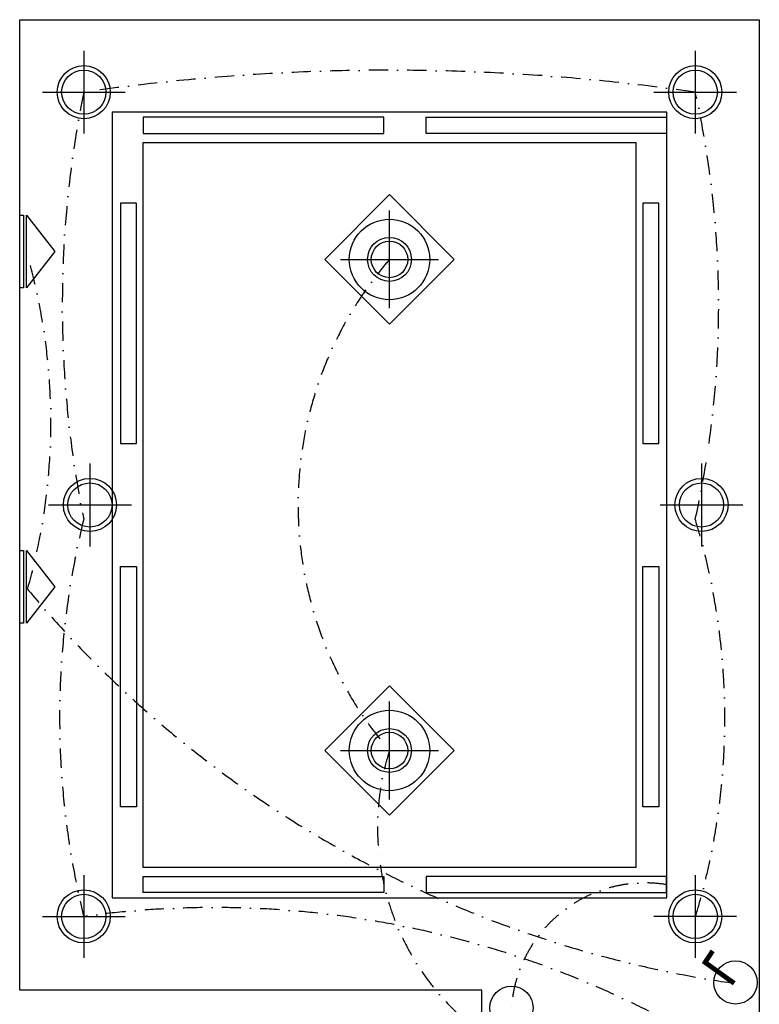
# Model space of a CAD drawing. Header units: millimetres. Extents: x 1795 to 32869, y 2040 to 26467.
# Tile 9 of 10: x 1936 to 6736, y 20076 to 26467. Entities that reach past the tile are written whole.
import ezdxf

# ---------------------------------------------------------------- set-up
doc = ezdxf.new("R2010")
doc.units = ezdxf.units.MM
doc.linetypes.add('DASHDOT2', pattern=[0.5, 0.25, -0.125, 0, -0.125])
doc.linetypes.add('HIDDEN', pattern=[0.375, 0.25, -0.125])
for name, color, linetype in [('AL_Elec - Wall Mounted Halogen 36 W', 7, 'Continuous'), ('Elec - Cable Wires', 143, 'Continuous'), ('Elec - Chandelier', 11, 'Continuous'), ('Elec - Strip Lights', 6, 'Continuous'), ('Struc - Wall Lines', 2, 'Continuous')]:
    doc.layers.add(name, color=color, linetype=linetype)

msp = doc.modelspace()

# ---------------------------------------------------------------- linework, layer by layer
at = {"layer": 'AL_Elec - Wall Mounted Halogen 36 W'}
for p, q in [((2351.8, 26264.8), (2351.8, 25727.5)), ((6320.6, 26264.8), (6320.6, 25727.5)), ((2083.2, 25996.1), (2620.4, 25996.1)), ((6051.9, 25996.1), (6589.2, 25996.1)), ((2392.1, 23585.3), (2392.1, 23048)), ((6360.9, 23585.3), (6360.9, 23048)), ((2123.5, 23316.6), (2660.8, 23316.6)), ((6092.2, 23316.6), (6629.5, 23316.6)), ((2351.8, 20914.8), (2351.8, 20377.5)), ((6320.6, 20914.8), (6320.6, 20377.5)), ((2083.2, 20646.1), (2620.4, 20646.1)), ((6589.2, 20646.1), (6051.9, 20646.1))]:
    msp.add_line(p, q, dxfattribs=at)
for points in [[(2738.4, 25832.9), (2738.4, 25728.9), (4298.4, 25728.9), (4298.4, 25832.9)], [(6134, 25832.9), (6134, 25728.9), (4574, 25728.9), (4574, 25832.9)], [(2695.2, 25276), (2591.2, 25276), (2591.2, 23716), (2695.2, 23716)], [(6083.7, 25276), (5979.7, 25276), (5979.7, 23716), (6083.7, 23716)], [(1960.3, 25198.4), (1960.3, 24725.2), (1936.2, 24725.2), (1936.2, 25198.4)], [(2164.9, 24961.8), (2164.9, 24961.8), (1980.1, 24725.2), (1980.1, 25198.4)], [(1960.3, 23021.8), (1960.3, 22548.6), (1936.2, 22548.6), (1936.2, 23021.8)], [(2164.9, 22785.2), (2164.9, 22785.2), (1980.1, 22548.6), (1980.1, 23021.8)], [(2695.2, 21357.3), (2591.2, 21357.3), (2591.2, 22917.3), (2695.2, 22917.3)], [(6083.7, 21357.3), (5979.7, 21357.3), (5979.7, 22917.3), (6083.7, 22917.3)], [(2738.4, 20800.4), (2738.4, 20904.4), (4298.4, 20904.4), (4298.4, 20800.4)], [(2738.4, 20800.4), (2738.4, 20904.4), (4298.4, 20904.4), (4298.4, 20800.4)], [(6134, 20800.4), (6134, 20904.4), (4574, 20904.4), (4574, 20800.4)], [(6134, 20800.4), (6134, 20904.4), (4574, 20904.4), (4574, 20800.4)]]:
    msp.add_lwpolyline(points, close=True, dxfattribs=at)
at = {"layer": 'AL_Elec - Wall Mounted Halogen 36 W', "color": 30}
for points in [[(4336.2, 25331.1), (4756.9, 24910.4), (4336.2, 24489.7), (3915.5, 24910.4)], [(4336.2, 22143.6), (4756.9, 21722.9), (4336.2, 21302.2), (3915.5, 21722.9)]]:
    msp.add_lwpolyline(points, close=True, dxfattribs=at)
at = {"layer": 'AL_Elec - Wall Mounted Halogen 36 W', "const_width": 31.2}
msp.add_lwpolyline([(6573.5, 20212), (6384.2, 20347.4), (6433.6, 20422.4)], dxfattribs=at)
at = {"layer": 'AL_Elec - Wall Mounted Halogen 36 W'}
for centre, radius in [((2351.8, 25996.1), 172.2), ((6320.6, 25996.1), 172.2), ((2351.8, 25996.1), 143.4), ((6320.6, 25996.1), 143.4), ((2392.1, 23316.6), 172.2), ((2392.1, 23316.6), 143.4), ((6360.9, 23316.6), 172.2), ((6360.9, 23316.6), 143.4), ((2351.8, 20646.1), 172.2), ((2351.8, 20646.1), 143.4), ((6320.6, 20646.1), 172.2), ((6320.6, 20646.1), 143.4), ((6581.7, 20217.5), 140.3), ((5127.5, 20052.6), 140.3)]:
    msp.add_circle(centre, radius, dxfattribs=at)
at = {"layer": 'Elec - Cable Wires', "linetype": 'DASHDOT2', "ltscale": 500}
for centre, radius, start, end in [((4336.7, 12265.6), 13873.1, 81.77867, 98.22133), ((9192.4, 24611.1), 6979.8, 168.5351, 191.4649), ((71, 24609.9), 6401.5, 347.49376, 12.50624), ((-1816.5, 23853.7), 3954.9, 344.09506, 16.27086), ((6179.8, 23316.6), 2437, 139.15692, 220.84308), ((7580, 21934.9), 5384.7, 166.15235, 193.84765), ((2072, 21931.6), 4440.7, 343.17373, 16.91607), ((7618.3, 27476.3), 7339, 219.80279, 261.81558), ((5916.1, 21221.4), 1657.6, 162.38963, 241.61899), ((5996.1, 19992.7), 870.7, 80.88702, 176.05467), ((3196.9, 14445.2), 6258.3, 58.62682, 97.76103)]:
    msp.add_arc(centre, radius, start, end, dxfattribs=at)
at = {"layer": 'Elec - Chandelier', "color": 30}
for p, q in [((4336.2, 24593.2), (4336.2, 25227.6)), ((4019, 24910.4), (4653.4, 24910.4)), ((4336.2, 21405.7), (4336.2, 22040.1)), ((4019, 21722.9), (4653.4, 21722.9))]:
    msp.add_line(p, q, dxfattribs=at)
for centre, radius in [((4336.2, 24910.4), 261.3), ((4336.2, 24910.4), 142.3), ((4336.2, 24910.4), 118.5), ((4336.2, 21722.9), 261.3), ((4336.2, 21722.9), 142.3), ((4336.2, 21722.9), 118.5)]:
    msp.add_circle(centre, radius, dxfattribs=at)
at = {"layer": 'Elec - Strip Lights'}
for p, q in [((1936.2, 20166.6), (1936.2, 26466.6)), ((1936.2, 26466.6), (6736.2, 26466.6)), ((6736.2, 26466.6), (6736.2, 20166.6)), ((3236.2, 25866.6), (2536.2, 25866.6)), ((2536.2, 25866.6), (2536.2, 20766.6)), ((6136.2, 25866.6), (2736.2, 25866.6)), ((6136.2, 20766.6), (6136.2, 25866.6)), ((2536.2, 20766.6), (3236.2, 20766.6)), ((2736.2, 20766.6), (6136.2, 20766.6)), ((4936.2, 20166.6), (1936.2, 20166.6)), ((4936.2, 18666.6), (4936.2, 20166.6)), ((6736.2, 20166.6), (6736.2, 18666.6))]:
    msp.add_line(p, q, dxfattribs=at)
at = {"layer": 'Struc - Wall Lines', "linetype": 'HIDDEN', "ltscale": 10}
for p, q in [((3236.2, 25666.6), (2736.2, 25666.6)), ((2736.2, 25666.6), (2736.2, 20966.6)), ((5936.2, 25666.6), (2736.2, 25666.6)), ((5936.2, 20966.6), (5936.2, 25666.6)), ((2736.2, 20966.6), (3236.2, 20966.6)), ((2736.2, 20966.6), (5936.2, 20966.6))]:
    msp.add_line(p, q, dxfattribs=at)

doc.saveas('drawing.dxf')
